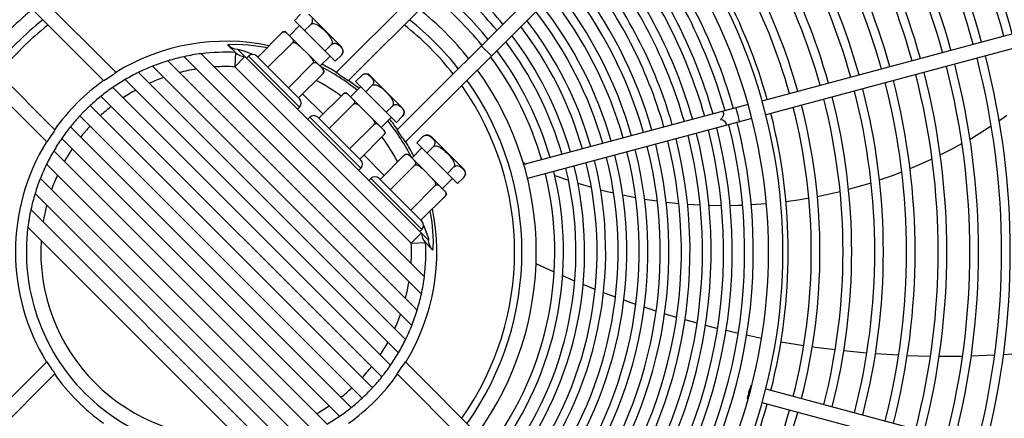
# Model space of a CAD drawing. Header units: centimetres. Extents: x -92429 to 178773, y 2337 to 428125.
# Tile 113 of 138: x 162467 to 162499, y 9530 to 9543. Entities that reach past the tile are written whole.
import ezdxf

# ---------------------------------------------------------------- set-up
doc = ezdxf.new("R2010")
doc.units = ezdxf.units.CM
doc.header["$LTSCALE"] = 50
doc.layers.add('WL_urządzenia', color=1, linetype='Continuous')

msp = doc.modelspace()

# ---------------------------------------------------------------- linework, layer by layer
at = {"layer": 'WL_urządzenia', "color": 1, "linetype": 'Continuous'}
for p, q in [((162470.311, 9541.457, 2170), (162446.282, 9565.485, 2170)), ((162501.409, 9565.485, 2170), (162477.381, 9541.457, 2170)), ((162445.955, 9565.157, 2170), (162469.921, 9541.191, 2170)), ((162477.771, 9541.191, 2170), (162501.737, 9565.157, 2170)), ((162468.347, 9539.618, 2170), (162444.381, 9563.584, 2170)), ((162503.31, 9563.584, 2170), (162479.344, 9539.618, 2170)), ((162444.054, 9563.256, 2170), (162468.082, 9539.228, 2170)), ((162479.609, 9539.228, 2170), (162503.638, 9563.256, 2170)), ((162491.066, 9540.547, 2170), (162505.572, 9544.434, 2170)), ((162505.692, 9543.986, 2170), (162491.186, 9540.099, 2170)), ((162476.041, 9543.133, 2170), (162476.238, 9543.33, 2170)), ((162477.352, 9541.822, 2170), (162476.041, 9543.133, 2170)), ((162477.549, 9542.281, 2170), (162476.5, 9543.33, 2170)), ((162476.604, 9543.182, 2170), (162476.616, 9543.136, 2170)), ((162476.616, 9543.136, 2170), (162476.616, 9543.108, 2170)), ((162476.205, 9542.969, 2170), (162475.878, 9542.641, 2170)), ((162476.369, 9542.805, 2170), (162476.566, 9543.002, 2170)), ((162476.58, 9543.018, 2170), (162476.566, 9543.002, 2170)), ((162476.566, 9543.002, 2170), (162476.583, 9543.015, 2170)), ((162476.592, 9543.035, 2170), (162476.58, 9543.018, 2170)), ((162476.583, 9543.015, 2170), (162476.602, 9543.025, 2170)), ((162476.603, 9543.056, 2170), (162476.592, 9543.035, 2170)), ((162476.602, 9543.025, 2170), (162476.629, 9543.031, 2170)), ((162476.611, 9543.077, 2170), (162476.603, 9543.056, 2170)), ((162476.616, 9543.108, 2170), (162476.611, 9543.077, 2170)), ((162476.629, 9543.031, 2170), (162476.657, 9543.032, 2170)), ((162476.657, 9543.032, 2170), (162476.7, 9543.024, 2170)), ((162476.7, 9543.024, 2170), (162476.742, 9543.01, 2170)), ((162476.742, 9543.01, 2170), (162476.817, 9542.969, 2170)), ((162476.817, 9542.969, 2170), (162476.888, 9542.916, 2170)), ((162476.888, 9542.916, 2170), (162476.955, 9542.857, 2170)), ((162476.955, 9542.857, 2170), (162477.017, 9542.798, 2170)), ((162474.862, 9541.953, 2170), (162475.648, 9542.74, 2170)), ((162475.648, 9542.74, 2170), (162475.655, 9542.746, 2170)), ((162475.655, 9542.746, 2170), (162475.662, 9542.751, 2170)), ((162475.662, 9542.751, 2170), (162475.671, 9542.756, 2170)), ((162475.671, 9542.756, 2170), (162475.68, 9542.76, 2170)), ((162475.68, 9542.76, 2170), (162475.692, 9542.764, 2170)), ((162475.692, 9542.764, 2170), (162475.703, 9542.766, 2170)), ((162475.703, 9542.766, 2170), (162475.718, 9542.766, 2170)), ((162475.718, 9542.766, 2170), (162475.732, 9542.763, 2170)), ((162475.732, 9542.763, 2170), (162475.755, 9542.755, 2170)), ((162475.755, 9542.755, 2170), (162475.775, 9542.742, 2170)), ((162475.775, 9542.742, 2170), (162475.797, 9542.722, 2170)), ((162475.779, 9542.74, 2170), (162476.959, 9541.56, 2170)), ((162475.958, 9542.561, 2170), (162475.978, 9542.538, 2170)), ((162475.978, 9542.538, 2170), (162475.991, 9542.518, 2170)), ((162475.991, 9542.518, 2170), (162476, 9542.496, 2170)), ((162477.017, 9542.798, 2170), (162477.077, 9542.736, 2170)), ((162477.077, 9542.736, 2170), (162477.136, 9542.669, 2170)), ((162477.136, 9542.669, 2170), (162477.188, 9542.597, 2170)), ((162477.188, 9542.597, 2170), (162477.229, 9542.523, 2170)), ((162477.229, 9542.523, 2170), (162477.244, 9542.481, 2170)), ((162473.903, 9542.342, 2170), (162473.897, 9542.336, 2170)), ((162473.897, 9542.336, 2170), (162474.146, 9542.104, 2170)), ((162473.966, 9542.35, 2170), (162473.903, 9542.342, 2170)), ((162474.175, 9542.356, 2170), (162473.966, 9542.35, 2170)), ((162474.569, 9542.335, 2170), (162474.175, 9542.356, 2170)), ((162474.221, 9542.2, 2170), (162474.224, 9542.204, 2170)), ((162480.353, 9536.068, 2170), (162474.221, 9542.2, 2170)), ((162474.224, 9542.204, 2170), (162474.266, 9542.195, 2170)), ((162474.266, 9542.195, 2170), (162474.41, 9542.151, 2170)), ((162475.121, 9542.257, 2170), (162474.569, 9542.335, 2170)), ((162475.159, 9542.25, 2170), (162475.121, 9542.257, 2170)), ((162475.189, 9541.625, 2170), (162475.976, 9542.412, 2170)), ((162475.982, 9542.419, 2170), (162475.976, 9542.412, 2170)), ((162475.976, 9542.412, 2170), (162475.983, 9542.418, 2170)), ((162475.988, 9542.426, 2170), (162475.982, 9542.419, 2170)), ((162475.983, 9542.418, 2170), (162475.991, 9542.422, 2170)), ((162475.993, 9542.435, 2170), (162475.988, 9542.426, 2170)), ((162475.991, 9542.422, 2170), (162476.002, 9542.426, 2170)), ((162475.997, 9542.444, 2170), (162475.993, 9542.435, 2170)), ((162476, 9542.455, 2170), (162475.997, 9542.444, 2170)), ((162476, 9542.496, 2170), (162476.002, 9542.482, 2170)), ((162476.002, 9542.466, 2170), (162476, 9542.455, 2170)), ((162476.002, 9542.482, 2170), (162476.002, 9542.466, 2170)), ((162476.002, 9542.426, 2170), (162476.013, 9542.427, 2170)), ((162476.013, 9542.427, 2170), (162476.029, 9542.426, 2170)), ((162476.029, 9542.426, 2170), (162476.045, 9542.424, 2170)), ((162476.045, 9542.424, 2170), (162476.068, 9542.416, 2170)), ((162476.068, 9542.416, 2170), (162476.09, 9542.405, 2170)), ((162476.09, 9542.405, 2170), (162476.128, 9542.381, 2170)), ((162476.128, 9542.381, 2170), (162476.165, 9542.352, 2170)), ((162476.165, 9542.352, 2170), (162476.209, 9542.31, 2170)), ((162477.025, 9542.15, 2170), (162477.221, 9542.346, 2170)), ((162477.235, 9542.363, 2170), (162477.221, 9542.346, 2170)), ((162477.221, 9542.346, 2170), (162477.237, 9542.361, 2170)), ((162477.244, 9542.382, 2170), (162477.235, 9542.363, 2170)), ((162477.237, 9542.361, 2170), (162477.254, 9542.372, 2170)), ((162477.244, 9542.481, 2170), (162477.251, 9542.437, 2170)), ((162477.25, 9542.409, 2170), (162477.244, 9542.382, 2170)), ((162477.251, 9542.437, 2170), (162477.25, 9542.409, 2170)), ((162477.254, 9542.372, 2170), (162477.276, 9542.384, 2170)), ((162477.276, 9542.384, 2170), (162477.297, 9542.391, 2170)), ((162477.297, 9542.391, 2170), (162477.328, 9542.397, 2170)), ((162477.328, 9542.397, 2170), (162477.356, 9542.396, 2170)), ((162477.356, 9542.396, 2170), (162477.401, 9542.384, 2170)), ((162477.401, 9542.384, 2170), (162477.442, 9542.363, 2170)), ((162477.442, 9542.363, 2170), (162477.477, 9542.335, 2170)), ((162477.477, 9542.335, 2170), (162477.509, 9542.306, 2170)), ((162477.509, 9542.306, 2170), (162477.538, 9542.275, 2170)), ((162477.538, 9542.275, 2170), (162477.565, 9542.239, 2170)), ((162477.565, 9542.239, 2170), (162477.587, 9542.198, 2170)), ((162477.587, 9542.198, 2170), (162477.599, 9542.153, 2170)), ((162482.371, 9541.99, 2170), (162482.043, 9542.318, 2170)), ((162480.119, 9534.336, 2170), (162472.488, 9541.967, 2170)), ((162473.048, 9542.062, 2170), (162480.215, 9534.896, 2170)), ((162474.146, 9542.104, 2170), (162474.125, 9541.641, 2170)), ((162474.452, 9541.969, 2170), (162474.125, 9541.641, 2170)), ((162474.41, 9542.151, 2170), (162474.69, 9542.045, 2170)), ((162474.567, 9541.986, 2170), (162474.501, 9541.92, 2170)), ((162476.205, 9540.347, 2170), (162474.567, 9541.986, 2170)), ((162474.69, 9542.045, 2170), (162474.703, 9542.04, 2170)), ((162474.828, 9541.987, 2170), (162474.874, 9541.966, 2170)), ((162476.205, 9540.609, 2170), (162474.829, 9541.986, 2170)), ((162476.53, 9541.989, 2170), (162476.571, 9541.945, 2170)), ((162476.571, 9541.945, 2170), (162476.601, 9541.909, 2170)), ((162476.601, 9541.909, 2170), (162476.625, 9541.87, 2170)), ((162476.625, 9541.87, 2170), (162476.635, 9541.848, 2170)), ((162477.189, 9541.986, 2170), (162476.861, 9541.658, 2170)), ((162477.352, 9541.822, 2170), (162477.549, 9542.019, 2170)), ((162477.563, 9542.035, 2170), (162477.549, 9542.019, 2170)), ((162477.575, 9542.051, 2170), (162477.563, 9542.035, 2170)), ((162477.587, 9542.073, 2170), (162477.575, 9542.051, 2170)), ((162477.594, 9542.094, 2170), (162477.587, 9542.073, 2170)), ((162477.6, 9542.125, 2170), (162477.594, 9542.094, 2170)), ((162477.599, 9542.153, 2170), (162477.6, 9542.125, 2170)), ((162479.814, 9533.33, 2170), (162471.483, 9541.661, 2170)), ((162471.968, 9541.831, 2170), (162479.984, 9533.816, 2170)), ((162474.125, 9541.641, 2170), (162479.794, 9535.972, 2170)), ((162475.845, 9540.97, 2170), (162476.631, 9541.756, 2170)), ((162476.637, 9541.764, 2170), (162476.631, 9541.756, 2170)), ((162476.631, 9541.756, 2170), (162476.638, 9541.763, 2170)), ((162476.635, 9541.848, 2170), (162476.643, 9541.825, 2170)), ((162476.642, 9541.772, 2170), (162476.637, 9541.764, 2170)), ((162476.638, 9541.763, 2170), (162476.646, 9541.768, 2170)), ((162476.645, 9541.783, 2170), (162476.642, 9541.772, 2170)), ((162476.643, 9541.825, 2170), (162476.646, 9541.81, 2170)), ((162476.647, 9541.794, 2170), (162476.645, 9541.783, 2170)), ((162476.646, 9541.81, 2170), (162476.647, 9541.794, 2170)), ((162476.646, 9541.768, 2170), (162476.655, 9541.773, 2170)), ((162476.655, 9541.773, 2170), (162476.663, 9541.777, 2170)), ((162476.663, 9541.777, 2170), (162476.675, 9541.781, 2170)), ((162476.675, 9541.781, 2170), (162476.686, 9541.782, 2170)), ((162476.686, 9541.782, 2170), (162476.701, 9541.782, 2170)), ((162476.701, 9541.782, 2170), (162476.715, 9541.78, 2170)), ((162476.715, 9541.78, 2170), (162476.738, 9541.771, 2170)), ((162476.738, 9541.771, 2170), (162476.758, 9541.758, 2170)), ((162476.758, 9541.758, 2170), (162476.781, 9541.738, 2170)), ((162476.941, 9541.578, 2170), (162476.961, 9541.555, 2170)), ((162476.959, 9541.56, 2170), (162476.959, 9541.56, 2170)), ((162476.961, 9541.555, 2170), (162476.974, 9541.535, 2170)), ((162479.384, 9532.449, 2170), (162470.601, 9541.232, 2170)), ((162471.028, 9541.46, 2170), (162479.613, 9532.876, 2170)), ((162476.173, 9540.642, 2170), (162476.959, 9541.429, 2170)), ((162476.965, 9541.436, 2170), (162476.959, 9541.429, 2170)), ((162476.971, 9541.443, 2170), (162476.965, 9541.436, 2170)), ((162476.976, 9541.452, 2170), (162476.971, 9541.443, 2170)), ((162476.974, 9541.535, 2170), (162476.983, 9541.512, 2170)), ((162476.98, 9541.461, 2170), (162476.976, 9541.452, 2170)), ((162476.983, 9541.472, 2170), (162476.98, 9541.461, 2170)), ((162476.983, 9541.512, 2170), (162476.985, 9541.498, 2170)), ((162476.985, 9541.483, 2170), (162476.983, 9541.472, 2170)), ((162476.985, 9541.498, 2170), (162476.985, 9541.483, 2170)), ((162478.008, 9541.166, 2170), (162478.205, 9541.363, 2170)), ((162478.205, 9541.363, 2170), (162478.221, 9541.377, 2170)), ((162478.221, 9541.377, 2170), (162478.237, 9541.389, 2170)), ((162478.237, 9541.389, 2170), (162478.259, 9541.401, 2170)), ((162478.259, 9541.401, 2170), (162478.28, 9541.408, 2170)), ((162478.28, 9541.408, 2170), (162478.311, 9541.414, 2170)), ((162478.311, 9541.414, 2170), (162478.339, 9541.413, 2170)), ((162478.339, 9541.413, 2170), (162478.384, 9541.401, 2170)), ((162478.384, 9541.401, 2170), (162478.425, 9541.379, 2170)), ((162478.425, 9541.379, 2170), (162478.461, 9541.352, 2170)), ((162478.461, 9541.352, 2170), (162478.492, 9541.323, 2170)), ((162479.516, 9540.314, 2170), (162478.467, 9541.363, 2170)), ((162478.492, 9541.323, 2170), (162478.521, 9541.291, 2170)), ((162478.521, 9541.291, 2170), (162478.549, 9541.256, 2170)), ((162478.549, 9541.256, 2170), (162478.57, 9541.215, 2170)), ((162470.201, 9540.977, 2170), (162479.129, 9532.048, 2170)), ((162478.172, 9541.003, 2170), (162477.844, 9540.675, 2170)), ((162479.319, 9539.856, 2170), (162478.008, 9541.166, 2170)), ((162478.336, 9540.839, 2170), (162478.532, 9541.035, 2170)), ((162478.547, 9541.051, 2170), (162478.532, 9541.035, 2170)), ((162478.532, 9541.035, 2170), (162478.549, 9541.049, 2170)), ((162478.558, 9541.068, 2170), (162478.547, 9541.051, 2170)), ((162478.549, 9541.049, 2170), (162478.568, 9541.058, 2170)), ((162478.57, 9541.09, 2170), (162478.558, 9541.068, 2170)), ((162478.568, 9541.058, 2170), (162478.595, 9541.064, 2170)), ((162478.57, 9541.215, 2170), (162478.582, 9541.17, 2170)), ((162478.577, 9541.111, 2170), (162478.57, 9541.09, 2170)), ((162478.583, 9541.142, 2170), (162478.577, 9541.111, 2170)), ((162478.582, 9541.17, 2170), (162478.583, 9541.142, 2170)), ((162478.595, 9541.064, 2170), (162478.623, 9541.065, 2170)), ((162478.623, 9541.065, 2170), (162478.667, 9541.058, 2170)), ((162478.667, 9541.058, 2170), (162478.709, 9541.043, 2170)), ((162478.709, 9541.043, 2170), (162478.783, 9541.002, 2170)), ((162478.783, 9541.002, 2170), (162478.855, 9540.95, 2170)), ((162478.855, 9540.95, 2170), (162478.922, 9540.891, 2170)), ((162478.849, 9531.673, 2170), (162469.825, 9540.697, 2170)), ((162476.959, 9540.118, 2170), (162476.304, 9540.773, 2170)), ((162476.828, 9539.987, 2170), (162477.615, 9540.773, 2170)), ((162477.615, 9540.773, 2170), (162477.622, 9540.779, 2170)), ((162477.622, 9540.779, 2170), (162477.629, 9540.785, 2170)), ((162477.629, 9540.785, 2170), (162477.638, 9540.79, 2170)), ((162477.638, 9540.79, 2170), (162477.647, 9540.794, 2170)), ((162477.647, 9540.794, 2170), (162477.658, 9540.797, 2170)), ((162477.658, 9540.797, 2170), (162477.669, 9540.799, 2170)), ((162477.669, 9540.799, 2170), (162477.684, 9540.799, 2170)), ((162477.684, 9540.799, 2170), (162477.698, 9540.797, 2170)), ((162477.698, 9540.797, 2170), (162477.721, 9540.788, 2170)), ((162477.721, 9540.788, 2170), (162477.741, 9540.775, 2170)), ((162477.741, 9540.775, 2170), (162477.764, 9540.755, 2170)), ((162477.746, 9540.773, 2170), (162478.926, 9539.593, 2170)), ((162478.922, 9540.891, 2170), (162478.984, 9540.831, 2170)), ((162478.984, 9540.831, 2170), (162479.043, 9540.77, 2170)), ((162479.043, 9540.77, 2170), (162479.102, 9540.702, 2170)), ((162479.102, 9540.702, 2170), (162479.155, 9540.631, 2170)), ((162479.155, 9540.631, 2170), (162479.196, 9540.556, 2170)), ((162469.224, 9540.147, 2170), (162469.391, 9540.315, 2170)), ((162469.474, 9540.393, 2170), (162478.545, 9531.321, 2170)), ((162476.205, 9540.347, 2170), (162476.14, 9540.282, 2170)), ((162477.156, 9539.659, 2170), (162477.942, 9540.445, 2170)), ((162477.924, 9540.595, 2170), (162477.944, 9540.572, 2170)), ((162477.949, 9540.452, 2170), (162477.942, 9540.445, 2170)), ((162477.942, 9540.445, 2170), (162477.95, 9540.451, 2170)), ((162477.944, 9540.572, 2170), (162477.957, 9540.552, 2170)), ((162477.954, 9540.46, 2170), (162477.949, 9540.452, 2170)), ((162477.95, 9540.451, 2170), (162477.958, 9540.456, 2170)), ((162477.959, 9540.469, 2170), (162477.954, 9540.46, 2170)), ((162477.957, 9540.552, 2170), (162477.966, 9540.529, 2170)), ((162477.958, 9540.456, 2170), (162477.969, 9540.459, 2170)), ((162477.963, 9540.477, 2170), (162477.959, 9540.469, 2170)), ((162477.967, 9540.489, 2170), (162477.963, 9540.477, 2170)), ((162477.966, 9540.529, 2170), (162477.968, 9540.515, 2170)), ((162477.968, 9540.5, 2170), (162477.967, 9540.489, 2170)), ((162477.968, 9540.515, 2170), (162477.968, 9540.5, 2170)), ((162477.969, 9540.459, 2170), (162477.98, 9540.461, 2170)), ((162477.98, 9540.461, 2170), (162477.996, 9540.46, 2170)), ((162477.996, 9540.46, 2170), (162478.011, 9540.457, 2170)), ((162478.011, 9540.457, 2170), (162478.034, 9540.45, 2170)), ((162478.034, 9540.45, 2170), (162478.056, 9540.439, 2170)), ((162478.056, 9540.439, 2170), (162478.095, 9540.415, 2170)), ((162478.095, 9540.415, 2170), (162478.131, 9540.385, 2170)), ((162478.131, 9540.385, 2170), (162478.175, 9540.344, 2170)), ((162478.991, 9540.183, 2170), (162479.188, 9540.38, 2170)), ((162479.201, 9540.397, 2170), (162479.188, 9540.38, 2170)), ((162479.188, 9540.38, 2170), (162479.204, 9540.394, 2170)), ((162479.196, 9540.556, 2170), (162479.21, 9540.514, 2170)), ((162479.21, 9540.416, 2170), (162479.201, 9540.397, 2170)), ((162479.204, 9540.394, 2170), (162479.221, 9540.406, 2170)), ((162479.21, 9540.514, 2170), (162479.218, 9540.471, 2170)), ((162479.217, 9540.443, 2170), (162479.21, 9540.416, 2170)), ((162479.218, 9540.471, 2170), (162479.217, 9540.443, 2170)), ((162479.221, 9540.406, 2170), (162479.242, 9540.417, 2170)), ((162479.242, 9540.417, 2170), (162479.263, 9540.425, 2170)), ((162479.263, 9540.425, 2170), (162479.294, 9540.43, 2170)), ((162479.294, 9540.43, 2170), (162479.322, 9540.43, 2170)), ((162479.322, 9540.43, 2170), (162479.368, 9540.418, 2170)), ((162479.368, 9540.418, 2170), (162479.408, 9540.396, 2170)), ((162479.408, 9540.396, 2170), (162479.444, 9540.369, 2170)), ((162479.444, 9540.369, 2170), (162479.475, 9540.34, 2170)), ((162479.475, 9540.34, 2170), (162479.505, 9540.308, 2170)), ((162479.505, 9540.308, 2170), (162479.532, 9540.272, 2170)), ((162490.618, 9540.427, 2170), (162483.411, 9538.496, 2170)), ((162478.218, 9530.993, 2170), (162469.146, 9540.065, 2170)), ((162476.533, 9540.019, 2170), (162476.468, 9539.954, 2170)), ((162478.172, 9538.381, 2170), (162476.533, 9540.019, 2170)), ((162478.172, 9538.643, 2170), (162476.795, 9540.019, 2170)), ((162478.496, 9540.023, 2170), (162478.538, 9539.979, 2170)), ((162478.538, 9539.979, 2170), (162478.567, 9539.942, 2170)), ((162479.155, 9540.019, 2170), (162478.827, 9539.692, 2170)), ((162479.319, 9539.856, 2170), (162479.516, 9540.052, 2170)), ((162479.53, 9540.068, 2170), (162479.516, 9540.052, 2170)), ((162479.542, 9540.085, 2170), (162479.53, 9540.068, 2170)), ((162479.532, 9540.272, 2170), (162479.554, 9540.232, 2170)), ((162479.553, 9540.107, 2170), (162479.542, 9540.085, 2170)), ((162479.561, 9540.128, 2170), (162479.553, 9540.107, 2170)), ((162479.554, 9540.232, 2170), (162479.566, 9540.186, 2170)), ((162479.566, 9540.159, 2170), (162479.561, 9540.128, 2170)), ((162479.566, 9540.186, 2170), (162479.566, 9540.159, 2170)), ((162490.738, 9539.98, 2170), (162483.531, 9538.048, 2170)), ((162498.686, 9539.91, 2170), (162498.804, 9539.991, 2170)), ((162498.804, 9539.991, 2170), (162498.935, 9540.083, 2170)), ((162468.842, 9539.714, 2170), (162477.866, 9530.689, 2170)), ((162477.811, 9539.003, 2170), (162478.598, 9539.79, 2170)), ((162478.567, 9539.942, 2170), (162478.591, 9539.904, 2170)), ((162478.591, 9539.904, 2170), (162478.602, 9539.882, 2170)), ((162478.604, 9539.797, 2170), (162478.598, 9539.79, 2170)), ((162478.598, 9539.79, 2170), (162478.605, 9539.796, 2170)), ((162478.602, 9539.882, 2170), (162478.61, 9539.859, 2170)), ((162478.608, 9539.805, 2170), (162478.604, 9539.797, 2170)), ((162478.605, 9539.796, 2170), (162478.612, 9539.802, 2170)), ((162478.612, 9539.816, 2170), (162478.608, 9539.805, 2170)), ((162478.61, 9539.859, 2170), (162478.612, 9539.843, 2170)), ((162478.612, 9539.843, 2170), (162478.613, 9539.827, 2170)), ((162478.613, 9539.827, 2170), (162478.612, 9539.816, 2170)), ((162478.612, 9539.802, 2170), (162478.621, 9539.807, 2170)), ((162478.621, 9539.807, 2170), (162478.63, 9539.811, 2170)), ((162478.63, 9539.811, 2170), (162478.641, 9539.814, 2170)), ((162478.641, 9539.814, 2170), (162478.652, 9539.816, 2170)), ((162478.652, 9539.816, 2170), (162478.668, 9539.816, 2170)), ((162478.668, 9539.816, 2170), (162478.682, 9539.814, 2170)), ((162478.682, 9539.814, 2170), (162478.704, 9539.805, 2170)), ((162478.704, 9539.805, 2170), (162478.724, 9539.792, 2170)), ((162478.724, 9539.792, 2170), (162478.747, 9539.772, 2170)), ((162498.043, 9539.496, 2170), (162498.432, 9539.741, 2170)), ((162477.49, 9530.41, 2170), (162468.562, 9539.338, 2170)), ((162478.139, 9538.676, 2170), (162478.926, 9539.462, 2170)), ((162478.908, 9539.611, 2170), (162478.928, 9539.589, 2170)), ((162478.926, 9539.593, 2170), (162478.926, 9539.593, 2170)), ((162478.932, 9539.469, 2170), (162478.926, 9539.462, 2170)), ((162478.928, 9539.589, 2170), (162478.94, 9539.569, 2170)), ((162478.937, 9539.476, 2170), (162478.932, 9539.469, 2170)), ((162478.942, 9539.485, 2170), (162478.937, 9539.476, 2170)), ((162478.94, 9539.569, 2170), (162478.949, 9539.546, 2170)), ((162478.946, 9539.494, 2170), (162478.942, 9539.485, 2170)), ((162478.95, 9539.506, 2170), (162478.946, 9539.494, 2170)), ((162478.949, 9539.546, 2170), (162478.952, 9539.532, 2170)), ((162478.952, 9539.517, 2170), (162478.95, 9539.506, 2170)), ((162478.952, 9539.532, 2170), (162478.952, 9539.517, 2170)), ((162479.974, 9539.2, 2170), (162480.171, 9539.397, 2170)), ((162480.171, 9539.397, 2170), (162480.187, 9539.411, 2170)), ((162480.187, 9539.411, 2170), (162480.204, 9539.423, 2170)), ((162480.204, 9539.423, 2170), (162480.226, 9539.434, 2170)), ((162480.226, 9539.434, 2170), (162480.247, 9539.442, 2170)), ((162480.247, 9539.442, 2170), (162480.277, 9539.447, 2170)), ((162480.277, 9539.447, 2170), (162480.305, 9539.447, 2170)), ((162480.305, 9539.447, 2170), (162480.351, 9539.435, 2170)), ((162480.351, 9539.435, 2170), (162480.391, 9539.413, 2170)), ((162480.391, 9539.413, 2170), (162480.427, 9539.386, 2170)), ((162480.427, 9539.386, 2170), (162480.459, 9539.357, 2170)), ((162481.482, 9538.348, 2170), (162480.433, 9539.397, 2170)), ((162480.459, 9539.357, 2170), (162480.488, 9539.325, 2170)), ((162497.749, 9539.32, 2170), (162498.043, 9539.496, 2170)), ((162480.138, 9539.036, 2170), (162479.811, 9538.708, 2170)), ((162481.285, 9537.889, 2170), (162479.974, 9539.2, 2170)), ((162480.302, 9538.872, 2170), (162480.499, 9539.069, 2170)), ((162480.488, 9539.325, 2170), (162480.515, 9539.289, 2170)), ((162480.513, 9539.085, 2170), (162480.499, 9539.069, 2170)), ((162480.499, 9539.069, 2170), (162480.516, 9539.082, 2170)), ((162480.525, 9539.102, 2170), (162480.513, 9539.085, 2170)), ((162480.515, 9539.289, 2170), (162480.537, 9539.249, 2170)), ((162480.516, 9539.082, 2170), (162480.535, 9539.092, 2170)), ((162480.536, 9539.123, 2170), (162480.525, 9539.102, 2170)), ((162480.535, 9539.092, 2170), (162480.562, 9539.098, 2170)), ((162480.544, 9539.144, 2170), (162480.536, 9539.123, 2170)), ((162480.537, 9539.249, 2170), (162480.549, 9539.203, 2170)), ((162480.549, 9539.175, 2170), (162480.544, 9539.144, 2170)), ((162480.549, 9539.203, 2170), (162480.549, 9539.175, 2170)), ((162480.562, 9539.098, 2170), (162480.59, 9539.099, 2170)), ((162480.59, 9539.099, 2170), (162480.633, 9539.092, 2170)), ((162480.633, 9539.092, 2170), (162480.675, 9539.077, 2170)), ((162480.675, 9539.077, 2170), (162480.75, 9539.036, 2170)), ((162480.75, 9539.036, 2170), (162480.821, 9538.983, 2170)), ((162497.159, 9538.994, 2170), (162497.49, 9539.173, 2170)), ((162468.307, 9538.937, 2170), (162477.09, 9530.155, 2170)), ((162478.926, 9538.151, 2170), (162478.27, 9538.807, 2170)), ((162478.795, 9538.02, 2170), (162479.581, 9538.807, 2170)), ((162479.581, 9538.807, 2170), (162479.588, 9538.813, 2170)), ((162479.588, 9538.813, 2170), (162479.595, 9538.818, 2170)), ((162479.595, 9538.818, 2170), (162479.604, 9538.824, 2170)), ((162479.604, 9538.824, 2170), (162479.613, 9538.827, 2170)), ((162479.613, 9538.827, 2170), (162479.625, 9538.831, 2170)), ((162479.625, 9538.831, 2170), (162479.635, 9538.833, 2170)), ((162479.635, 9538.833, 2170), (162479.651, 9538.833, 2170)), ((162479.651, 9538.833, 2170), (162479.665, 9538.83, 2170)), ((162479.665, 9538.83, 2170), (162479.688, 9538.822, 2170)), ((162479.688, 9538.822, 2170), (162479.708, 9538.809, 2170)), ((162479.708, 9538.809, 2170), (162479.73, 9538.789, 2170)), ((162480.892, 9537.627, 2170), (162479.712, 9538.807, 2170)), ((162480.821, 9538.983, 2170), (162480.888, 9538.924, 2170)), ((162480.888, 9538.924, 2170), (162480.95, 9538.865, 2170)), ((162480.95, 9538.865, 2170), (162481.01, 9538.803, 2170)), ((162481.01, 9538.803, 2170), (162481.069, 9538.736, 2170)), ((162481.069, 9538.736, 2170), (162481.121, 9538.664, 2170)), ((162496.793, 9538.808, 2170), (162497.159, 9538.994, 2170)), ((162476.663, 9529.926, 2170), (162468.078, 9538.511, 2170)), ((162479.122, 9537.692, 2170), (162479.909, 9538.479, 2170)), ((162479.891, 9538.628, 2170), (162479.911, 9538.605, 2170)), ((162479.915, 9538.486, 2170), (162479.909, 9538.479, 2170)), ((162479.909, 9538.479, 2170), (162479.916, 9538.485, 2170)), ((162479.911, 9538.605, 2170), (162479.924, 9538.585, 2170)), ((162479.92, 9538.493, 2170), (162479.915, 9538.486, 2170)), ((162479.916, 9538.485, 2170), (162479.924, 9538.489, 2170)), ((162479.926, 9538.502, 2170), (162479.92, 9538.493, 2170)), ((162479.924, 9538.585, 2170), (162479.932, 9538.563, 2170)), ((162479.924, 9538.489, 2170), (162479.935, 9538.493, 2170)), ((162479.93, 9538.511, 2170), (162479.926, 9538.502, 2170)), ((162479.933, 9538.523, 2170), (162479.93, 9538.511, 2170)), ((162479.932, 9538.563, 2170), (162479.935, 9538.549, 2170)), ((162479.935, 9538.533, 2170), (162479.933, 9538.523, 2170)), ((162479.935, 9538.549, 2170), (162479.935, 9538.533, 2170)), ((162479.935, 9538.493, 2170), (162479.946, 9538.494, 2170)), ((162479.946, 9538.494, 2170), (162479.962, 9538.494, 2170)), ((162479.962, 9538.494, 2170), (162479.977, 9538.491, 2170)), ((162479.977, 9538.491, 2170), (162480.001, 9538.483, 2170)), ((162480.001, 9538.483, 2170), (162480.023, 9538.473, 2170)), ((162480.023, 9538.473, 2170), (162480.061, 9538.448, 2170)), ((162480.061, 9538.448, 2170), (162480.097, 9538.419, 2170)), ((162480.097, 9538.419, 2170), (162480.142, 9538.377, 2170)), ((162480.958, 9538.217, 2170), (162481.154, 9538.413, 2170)), ((162481.121, 9538.664, 2170), (162481.162, 9538.59, 2170)), ((162481.168, 9538.43, 2170), (162481.154, 9538.413, 2170)), ((162481.154, 9538.413, 2170), (162481.17, 9538.428, 2170)), ((162481.162, 9538.59, 2170), (162481.177, 9538.548, 2170)), ((162481.177, 9538.45, 2170), (162481.168, 9538.43, 2170)), ((162481.17, 9538.428, 2170), (162481.187, 9538.439, 2170)), ((162481.177, 9538.548, 2170), (162481.184, 9538.504, 2170)), ((162481.183, 9538.476, 2170), (162481.177, 9538.45, 2170)), ((162481.184, 9538.504, 2170), (162481.183, 9538.476, 2170)), ((162481.187, 9538.439, 2170), (162481.209, 9538.451, 2170)), ((162481.209, 9538.451, 2170), (162481.23, 9538.458, 2170)), ((162481.23, 9538.458, 2170), (162481.261, 9538.464, 2170)), ((162481.261, 9538.464, 2170), (162481.288, 9538.463, 2170)), ((162481.288, 9538.463, 2170), (162481.334, 9538.451, 2170)), ((162481.334, 9538.451, 2170), (162481.374, 9538.43, 2170)), ((162481.374, 9538.43, 2170), (162481.41, 9538.402, 2170)), ((162481.41, 9538.402, 2170), (162481.442, 9538.373, 2170)), ((162483.391, 9538.561, 2170), (162483.49, 9538.517, 2170)), ((162495.822, 9538.37, 2170), (162496.227, 9538.543, 2170)), ((162496.227, 9538.543, 2170), (162496.529, 9538.681, 2170)), ((162478.172, 9538.381, 2170), (162478.106, 9538.315, 2170)), ((162481.285, 9537.889, 2170), (162481.482, 9538.086, 2170)), ((162481.442, 9538.373, 2170), (162481.471, 9538.342, 2170)), ((162481.471, 9538.342, 2170), (162481.498, 9538.306, 2170)), ((162481.496, 9538.102, 2170), (162481.482, 9538.086, 2170)), ((162481.508, 9538.118, 2170), (162481.496, 9538.102, 2170)), ((162481.498, 9538.306, 2170), (162481.52, 9538.266, 2170)), ((162481.52, 9538.14, 2170), (162481.508, 9538.118, 2170)), ((162481.52, 9538.266, 2170), (162481.532, 9538.22, 2170)), ((162481.527, 9538.161, 2170), (162481.52, 9538.14, 2170)), ((162481.533, 9538.192, 2170), (162481.527, 9538.161, 2170)), ((162481.532, 9538.22, 2170), (162481.533, 9538.192, 2170)), ((162484.405, 9538.149, 2170), (162484.849, 9537.994, 2170)), ((162494.839, 9538.004, 2170), (162495.261, 9538.152, 2170)), ((162495.261, 9538.152, 2170), (162495.555, 9538.263, 2170)), ((162467.878, 9538.056, 2170), (162476.208, 9529.725, 2170)), ((162478.5, 9538.053, 2170), (162478.434, 9537.987, 2170)), ((162480.138, 9536.414, 2170), (162478.5, 9538.053, 2170)), ((162480.138, 9536.676, 2170), (162478.762, 9538.053, 2170)), ((162479.778, 9537.037, 2170), (162480.564, 9537.824, 2170)), ((162480.463, 9538.056, 2170), (162480.504, 9538.012, 2170)), ((162480.504, 9538.012, 2170), (162480.533, 9537.976, 2170)), ((162480.533, 9537.976, 2170), (162480.558, 9537.937, 2170)), ((162480.558, 9537.937, 2170), (162480.568, 9537.915, 2170)), ((162480.57, 9537.831, 2170), (162480.564, 9537.824, 2170)), ((162480.564, 9537.824, 2170), (162480.571, 9537.83, 2170)), ((162480.568, 9537.915, 2170), (162480.576, 9537.892, 2170)), ((162480.575, 9537.839, 2170), (162480.57, 9537.831, 2170)), ((162480.571, 9537.83, 2170), (162480.578, 9537.835, 2170)), ((162480.578, 9537.85, 2170), (162480.575, 9537.839, 2170)), ((162480.576, 9537.892, 2170), (162480.579, 9537.877, 2170)), ((162480.579, 9537.861, 2170), (162480.578, 9537.85, 2170)), ((162480.578, 9537.835, 2170), (162480.587, 9537.84, 2170)), ((162480.579, 9537.877, 2170), (162480.579, 9537.861, 2170)), ((162480.587, 9537.84, 2170), (162480.596, 9537.844, 2170)), ((162480.596, 9537.844, 2170), (162480.608, 9537.848, 2170)), ((162480.608, 9537.848, 2170), (162480.619, 9537.849, 2170)), ((162480.619, 9537.849, 2170), (162480.634, 9537.849, 2170)), ((162480.634, 9537.849, 2170), (162480.648, 9537.847, 2170)), ((162480.648, 9537.847, 2170), (162480.671, 9537.838, 2170)), ((162480.671, 9537.838, 2170), (162480.691, 9537.826, 2170)), ((162480.691, 9537.826, 2170), (162480.713, 9537.805, 2170)), ((162481.122, 9538.053, 2170), (162480.794, 9537.725, 2170)), ((162485.152, 9537.896, 2170), (162485.582, 9537.769, 2170)), ((162493.845, 9537.707, 2170), (162494.273, 9537.826, 2170)), ((162494.273, 9537.826, 2170), (162494.569, 9537.916, 2170)), ((162475.723, 9529.555, 2170), (162467.707, 9537.571, 2170)), ((162480.106, 9536.709, 2170), (162480.892, 9537.496, 2170)), ((162480.874, 9537.645, 2170), (162480.894, 9537.622, 2170)), ((162480.898, 9537.503, 2170), (162480.892, 9537.496, 2170)), ((162480.894, 9537.622, 2170), (162480.907, 9537.602, 2170)), ((162480.904, 9537.51, 2170), (162480.898, 9537.503, 2170)), ((162480.909, 9537.519, 2170), (162480.904, 9537.51, 2170)), ((162480.907, 9537.602, 2170), (162480.916, 9537.579, 2170)), ((162480.913, 9537.528, 2170), (162480.909, 9537.519, 2170)), ((162480.916, 9537.539, 2170), (162480.913, 9537.528, 2170)), ((162480.916, 9537.579, 2170), (162480.918, 9537.566, 2170)), ((162480.918, 9537.55, 2170), (162480.916, 9537.539, 2170)), ((162480.918, 9537.566, 2170), (162480.918, 9537.55, 2170)), ((162485.878, 9537.69, 2170), (162486.092, 9537.636, 2170)), ((162486.092, 9537.636, 2170), (162486.299, 9537.587, 2170)), ((162486.589, 9537.523, 2170), (162487.004, 9537.442, 2170)), ((162492.844, 9537.477, 2170), (162493.277, 9537.568, 2170)), ((162493.277, 9537.568, 2170), (162493.573, 9537.637, 2170)), ((162487.291, 9537.392, 2170), (162487.701, 9537.331, 2170)), ((162487.985, 9537.295, 2170), (162488.198, 9537.271, 2170)), ((162488.198, 9537.271, 2170), (162488.391, 9537.252, 2170)), ((162488.673, 9537.229, 2170), (162489.077, 9537.204, 2170)), ((162489.358, 9537.193, 2170), (162489.76, 9537.186, 2170)), ((162490.039, 9537.188, 2170), (162490.306, 9537.194, 2170)), ((162490.306, 9537.194, 2170), (162490.439, 9537.198, 2170)), ((162490.717, 9537.211, 2170), (162491.204, 9537.246, 2170)), ((162491.836, 9537.315, 2170), (162492.289, 9537.379, 2170)), ((162492.289, 9537.379, 2170), (162492.569, 9537.426, 2170)), ((162467.572, 9537.051, 2170), (162475.203, 9529.42, 2170)), ((162480.462, 9536.645, 2170), (162480.403, 9537.006, 2170)), ((162474.643, 9529.324, 2170), (162467.477, 9536.491, 2170)), ((162480.118, 9536.722, 2170), (162480.127, 9536.703, 2170)), ((162480.127, 9536.703, 2170), (162480.139, 9536.675, 2170)), ((162480.193, 9536.55, 2170), (162480.296, 9536.278, 2170)), ((162480.508, 9536.052, 2170), (162480.462, 9536.645, 2170)), ((162479.794, 9535.972, 2170), (162480.122, 9536.3, 2170)), ((162480.138, 9536.414, 2170), (162480.073, 9536.349, 2170)), ((162480.296, 9536.278, 2170), (162480.346, 9536.118, 2170)), ((162479.794, 9535.972, 2170), (162480.256, 9535.994, 2170)), ((162480.256, 9535.994, 2170), (162480.466, 9535.768, 2170)), ((162480.346, 9536.118, 2170), (162480.353, 9536.068, 2170)), ((162480.503, 9535.821, 2170), (162480.508, 9536.052, 2170)), ((162480.466, 9535.768, 2170), (162480.488, 9535.744, 2170)), ((162480.488, 9535.744, 2170), (162480.503, 9535.821, 2170)), ((162484.389, 9535.042, 2170), (162483.806, 9535.312, 2170)), ((162484.993, 9534.777, 2170), (162484.66, 9534.921, 2170)), ((162485.047, 9534.754, 2170), (162484.993, 9534.777, 2170)), ((162485.703, 9534.486, 2170), (162485.317, 9534.642, 2170)), ((162486.357, 9534.235, 2170), (162485.972, 9534.381, 2170)), ((162487.011, 9534.002, 2170), (162486.626, 9534.138, 2170)), ((162487.666, 9533.785, 2170), (162487.28, 9533.911, 2170)), ((162488.028, 9533.672, 2170), (162487.935, 9533.7, 2170)), ((162488.322, 9533.583, 2170), (162488.028, 9533.672, 2170)), ((162488.979, 9533.398, 2170), (162488.591, 9533.505, 2170)), ((162489.576, 9533.242, 2170), (162489.249, 9533.326, 2170)), ((162489.638, 9533.227, 2170), (162489.576, 9533.242, 2170)), ((162490.3, 9533.071, 2170), (162489.91, 9533.161, 2170)), ((162491.05, 9532.913, 2170), (162490.572, 9533.012, 2170)), ((162492.406, 9532.677, 2170), (162491.675, 9532.796, 2170)), ((162492.781, 9532.622, 2170), (162492.681, 9532.636, 2170)), ((162493.416, 9532.541, 2170), (162492.781, 9532.622, 2170)), ((162494.423, 9532.439, 2170), (162493.693, 9532.509, 2170)), ((162494.432, 9532.438, 2170), (162494.423, 9532.439, 2170)), ((162495.452, 9532.37, 2170), (162494.71, 9532.416, 2170)), ((162499.417, 9532.426, 2170), (162498.823, 9532.385, 2170)), ((162468.082, 9532.158, 2170), (162444.054, 9508.13, 2170)), ((162503.638, 9508.13, 2170), (162479.609, 9532.158, 2170)), ((162496.082, 9532.344, 2170), (162495.732, 9532.357, 2170)), ((162496.478, 9532.335, 2170), (162496.082, 9532.344, 2170)), ((162497.507, 9532.335, 2170), (162496.758, 9532.332, 2170)), ((162498.541, 9532.369, 2170), (162497.789, 9532.341, 2170)), ((162444.381, 9507.802, 2170), (162468.347, 9531.768, 2170)), ((162479.344, 9531.768, 2170), (162503.31, 9507.802, 2170)), ((162490.715, 9531.413, 2170), (162490.738, 9531.407, 2170)), ((162491.186, 9531.287, 2170), (162505.692, 9527.4, 2170)), ((162490.618, 9530.959, 2170), (162490.595, 9530.965, 2170)), ((162505.572, 9526.952, 2170), (162491.066, 9530.839, 2170))]:
    msp.add_line(p, q, dxfattribs=at)
for points in [[(162474.221, 9542.2, -0.197558), (162473.897, 9542.336)], [(162474.146, 9542.104, 0.187455), (162474.452, 9541.969)], [(162470.311, 9541.457, -0.016414), (162469.921, 9541.191)], [(162477.771, 9541.191, -0.016414), (162477.381, 9541.457)], [(162490.222, 9540.321, 0.037253), (162490.29, 9540.099, 0.037253), (162490.342, 9539.873)], [(162489.805, 9540.209, -0.374287), (162489.734, 9539.951, -0.374287), (162489.925, 9539.762)], [(162468.347, 9539.618, -0.016414), (162468.082, 9539.228)], [(162479.609, 9539.228, -0.016414), (162479.344, 9539.618)], [(162480.122, 9536.3, 0.187455), (162480.256, 9535.994)], [(162480.488, 9535.744, -0.197558), (162480.353, 9536.068)], [(162468.082, 9532.158, -0.016414), (162468.347, 9531.768)], [(162479.344, 9531.768, -0.016414), (162479.609, 9532.158)], [(162490.715, 9531.413, 0.037253), (162490.663, 9531.187, 0.037253), (162490.595, 9530.965)], [(162490.595, 9530.965, 0.037253), (162490.647, 9531.191)], [(162490.647, 9531.191, 0.037253), (162490.715, 9531.413)]]:
    msp.add_lwpolyline(points, format="xyb", dxfattribs=at)
msp.add_circle((162473.846, 9535.693, 2170), 47.277, dxfattribs=at)
for centre, radius, start, end in [((162473.846, 9535.693, 2170), 47.277, 49.4416, 40.5584), ((162473.846, 9535.693, 2170), 42.566, 47.9961, 42.0039), ((162473.846, 9535.693, 2170), 42.222, 48.0205, 41.9795), ((162473.846, 9535.693, 2170), 42.012, 48.0356, 41.9644), ((162473.846, 9535.693, 2170), 33.372, 317.7066, 42.2934), ((162473.846, 9535.693, 2170), 32.908, 317.7448, 42.2552), ((162473.846, 9535.693, 2170), 26.956, 15.4926, 41.6484), ((162473.846, 9535.693, 2170), 27.234, 15.4876, 41.6827), ((162473.846, 9535.693, 2170), 26.215, 15.5065, 41.5536), ((162473.846, 9535.693, 2170), 25.937, 15.512, 41.5166), ((162473.846, 9535.693, 2170), 25.196, 15.527, 41.414), ((162473.846, 9535.693, 2170), 24.918, 15.5329, 41.374), ((162473.846, 9535.693, 2170), 23.899, 15.5556, 41.2191), ((162473.846, 9535.693, 2170), 24.177, 15.5492, 41.2627), ((162473.846, 9535.693, 2170), 23.158, 15.5734, 41.098), ((162473.846, 9535.693, 2170), 22.88, 15.5804, 41.0505), ((162473.846, 9535.693, 2170), 22.139, 15.5998, 40.9181), ((162473.846, 9535.693, 2170), 21.861, 15.6074, 40.8661), ((162473.846, 9535.693, 2170), 21.12, 15.6287, 40.7208), ((162473.846, 9535.693, 2170), 20.842, 15.6371, 40.6636), ((162473.846, 9535.693, 2170), 19.823, 15.6699, 40.4402), ((162473.846, 9535.693, 2170), 20.101, 15.6606, 40.5034), ((162473.846, 9535.693, 2170), 19.082, 15.6959, 40.2628), ((162473.846, 9535.693, 2170), 18.804, 15.7062, 40.1926), ((162473.846, 9535.693, 2170), 18.063, 15.7351, 39.9949), ((162473.846, 9535.693, 2170), 17.891, 320.0533, 39.9467), ((162473.846, 9535.693, 2170), 17.428, 320.1881, 39.8119), ((162473.846, 9535.693, 2170), 16.662, 15.797, 39.5728), ((162473.846, 9535.693, 2170), 16.94, 15.7839, 39.6621), ((162473.846, 9535.693, 2170), 16.262, 15.8165, 39.439), ((162473.846, 9535.693, 2170), 15.984, 15.8307, 39.342), ((162473.846, 9535.693, 2170), 15.307, 15.8675, 39.0906), ((162473.846, 9535.693, 2170), 15.585, 15.852, 39.1964), ((162473.846, 9535.693, 2170), 14.907, 15.8908, 38.9317), ((162473.846, 9535.693, 2170), 14.629, 15.9077, 38.8158), ((162473.846, 9535.693, 2170), 11.519, 39.4583, 50.5417), ((162473.846, 9535.693, 2170), 14.23, 15.9332, 38.6415), ((162473.846, 9535.693, 2170), 10.842, 39.1108, 50.8892), ((162473.846, 9535.693, 2170), 11.241, 39.3208, 50.6792), ((162473.846, 9535.693, 2170), 13.552, 15.9799, 38.3222), ((162473.846, 9535.693, 2170), 13.951, 15.9518, 38.5142), ((162473.846, 9535.693, 2170), 10.563, 38.9552, 51.0448), ((162473.846, 9535.693, 2170), 13.274, 16.0004, 38.1816), ((162473.846, 9535.693, 2170), 9.967, 128.5921, 141.4079), ((162473.846, 9535.693, 2170), 9.967, 38.5921, 51.4079), ((162473.846, 9535.693, 2170), 12.874, 16.0314, 37.969), ((162473.846, 9535.693, 2170), 9.504, 128.2782, 141.7218), ((162473.846, 9535.693, 2170), 9.504, 38.2782, 51.7218), ((162473.846, 9535.693, 2170), 12.197, 16.0887, 37.5762), ((162473.846, 9535.693, 2170), 12.596, 16.0542, 37.8129), ((162473.846, 9535.693, 2170), 9.27, 128.1079, 141.8921), ((162473.846, 9535.693, 2170), 9.27, 38.1079, 51.8921), ((162473.846, 9535.693, 2170), 11.919, 16.1142, 37.402), ((162475.714, 9542.674, 2170), 0.0927, 45, 135), ((162473.846, 9535.693, 2170), 11.519, 16.1528, 37.1369), ((162473.846, 9535.693, 2170), 6.77, 78.2112, 121.539), ((162477.418, 9542.15, 2170), 0.185, 315, 45), ((162473.846, 9535.693, 2170), 11.241, 16.1813, 36.9411), ((162473.846, 9535.693, 2170), 6.418, 102.2029, 107.0018), ((162473.846, 9535.693, 2170), 6.419, 97.1365, 102.2092), ((162473.846, 9535.693, 2170), 6.418, 87.3153, 97.1289), ((162474.698, 9541.855, 2170), 0.185, 45, 135), ((162473.846, 9535.693, 2170), 10.563, 16.2571, 36.4203), ((162473.846, 9535.693, 2170), 10.842, 16.2249, 36.642), ((162473.846, 9535.693, 2170), 24.918, 345.5329, 14.4671), ((162473.846, 9535.693, 2170), 25.196, 345.527, 14.473), ((162473.846, 9535.693, 2170), 6.418, 111.5954, 116.0345), ((162473.846, 9535.693, 2170), 6.419, 107.007, 111.5996), ((162473.846, 9535.693, 2170), 5.955, 99.2833, 104.6062), ((162473.846, 9535.693, 2170), 5.955, 87.3153, 93.5769), ((162473.846, 9535.693, 2170), 6.688, 50.9672, 63.1724), ((162473.846, 9535.693, 2170), 6.77, 58.461, 62.9445), ((162476.894, 9541.494, 2170), 0.0927, 315, 45), ((162473.846, 9535.693, 2170), 23.899, 345.5556, 14.4444), ((162473.846, 9535.693, 2170), 24.177, 345.5492, 14.4508), ((162473.846, 9535.693, 2170), 6.418, 120.3581, 124.5979), ((162473.846, 9535.693, 2170), 6.419, 116.0378, 120.3606), ((162473.846, 9535.693, 2170), 5.955, 109.6527, 114.4964), ((162478.336, 9541.232, 2170), 0.185, 45, 135), ((162473.846, 9535.693, 2170), 9.967, 324.0971, 35.9029), ((162473.846, 9535.693, 2170), 22.88, 345.5804, 14.4196), ((162473.846, 9535.693, 2170), 23.158, 345.5734, 14.4266), ((162473.846, 9535.693, 2170), 6.77, 125.5424, 144.4576), ((162473.846, 9535.693, 2170), 6.419, 124.5997, 128.7818), ((162473.846, 9535.693, 2170), 6.225, 53.5644, 62.3281), ((162473.846, 9535.693, 2170), 6.77, 50.8946, 54.4576), ((162473.846, 9535.693, 2170), 9.27, 324.7878, 35.2122), ((162473.846, 9535.693, 2170), 9.504, 324.5449, 35.4551), ((162473.846, 9535.693, 2170), 21.12, 345.6287, 14.3713), ((162473.846, 9535.693, 2170), 21.861, 345.6074, 14.3926), ((162473.846, 9535.693, 2170), 22.139, 345.5998, 14.4002), ((162473.846, 9535.693, 2170), 6.418, 128.7808, 132.9305), ((162473.846, 9535.693, 2170), 5.955, 119.1911, 123.7791), ((162476.074, 9540.478, 2170), 0.185, 315, 45), ((162477.68, 9540.708, 2170), 0.0927, 45, 135), ((162473.846, 9535.693, 2170), 19.823, 345.6699, 14.3301), ((162473.846, 9535.693, 2170), 20.101, 345.6606, 14.3394), ((162473.846, 9535.693, 2170), 20.842, 345.6371, 14.3629), ((162473.846, 9535.693, 2170), 6.419, 132.9309, 133.9436), ((162473.846, 9535.693, 2170), 5.955, 128.2951, 132.7696), ((162479.384, 9540.183, 2170), 0.185, 315, 45), ((162473.846, 9535.693, 2170), 18.804, 345.7062, 14.2938), ((162473.846, 9535.693, 2170), 19.082, 345.6959, 14.3041), ((162473.846, 9535.693, 2170), 6.418, 137.0695, 141.2192), ((162473.846, 9535.693, 2170), 6.419, 136.0564, 137.0691), ((162476.664, 9539.888, 2170), 0.185, 45, 135), ((162473.846, 9535.693, 2170), 18.063, 345.7351, 14.2649), ((162473.846, 9535.693, 2170), 6.419, 141.2182, 145.4003), ((162473.846, 9535.693, 2170), 5.955, 137.2304, 141.7049), ((162473.846, 9535.693, 2170), 6.688, 26.8276, 39.0328), ((162473.846, 9535.693, 2170), 6.77, 35.5424, 39.1054), ((162473.846, 9535.693, 2170), 16.262, 320.561, 14.1835), ((162473.846, 9535.693, 2170), 16.662, 320.4272, 14.203), ((162473.846, 9535.693, 2170), 16.94, 320.3379, 14.2161), ((162473.846, 9535.693, 2170), 6.418, 145.4021, 149.6419), ((162473.846, 9535.693, 2170), 6.225, 27.6719, 36.4356), ((162478.86, 9539.528, 2170), 0.0927, 315, 45), ((162480.302, 9539.266, 2170), 0.185, 45, 135), ((162473.846, 9535.693, 2170), 15.307, 320.9094, 14.1325), ((162473.846, 9535.693, 2170), 15.585, 320.8036, 14.148), ((162473.846, 9535.693, 2170), 15.984, 320.658, 14.1693), ((162473.846, 9535.693, 2170), 6.77, 148.461, 211.539), ((162473.846, 9535.693, 2170), 6.77, 27.0555, 31.539), ((162473.846, 9535.693, 2170), 13.951, 321.4858, 14.0482), ((162473.846, 9535.693, 2170), 14.23, 321.3585, 14.0668), ((162473.846, 9535.693, 2170), 14.629, 321.1842, 14.0923), ((162473.846, 9535.693, 2170), 14.907, 321.0683, 14.1092), ((162473.846, 9535.693, 2170), 6.419, 149.6394, 153.9622), ((162473.846, 9535.693, 2170), 5.955, 146.2209, 150.8089), ((162479.647, 9538.741, 2170), 0.0927, 45, 135), ((162473.846, 9535.693, 2170), 12.596, 322.1871, 13.9458), ((162473.846, 9535.693, 2170), 12.874, 322.031, 13.9686), ((162473.846, 9535.693, 2170), 13.274, 321.8184, 13.9996), ((162473.846, 9535.693, 2170), 13.552, 321.6778, 14.0201), ((162473.846, 9535.693, 2170), 6.418, 153.9655, 158.4046), ((162478.041, 9538.512, 2170), 0.185, 315, 45), ((162473.846, 9535.693, 2170), 11.519, 322.8631, 13.8472), ((162473.846, 9535.693, 2170), 11.919, 322.598, 13.8858), ((162473.846, 9535.693, 2170), 12.197, 322.4238, 13.9113), ((162473.846, 9535.693, 2170), 5.955, 155.5036, 160.3473), ((162478.631, 9537.922, 2170), 0.185, 45, 135), ((162481.351, 9538.217, 2170), 0.185, 315, 45), ((162473.846, 9535.693, 2170), 10.563, 323.5797, 13.7429), ((162473.846, 9535.693, 2170), 10.842, 323.358, 13.7751), ((162473.846, 9535.693, 2170), 11.241, 323.0589, 13.8187), ((162473.846, 9535.693, 2170), 6.419, 158.4004, 162.993), ((162473.846, 9535.693, 2170), 6.418, 162.9982, 167.7971), ((162480.827, 9537.561, 2170), 0.0927, 315, 45), ((162473.846, 9535.693, 2170), 5.955, 165.3938, 170.7167), ((162473.846, 9535.693, 2170), 6.419, 167.7908, 172.8635), ((162473.846, 9535.693, 2170), 6.77, 328.461, 11.7888), ((162473.846, 9535.693, 2170), 6.418, 172.8711, 277.1289), ((162480.007, 9536.545, 2170), 0.185, 315, 45), ((162473.846, 9535.693, 2170), 5.955, 176.4231, 273.5769), ((162473.846, 9535.693, 2170), 5.955, 356.4231, 2.6847), ((162473.846, 9535.693, 2170), 6.418, 352.8711, 2.6847), ((162473.846, 9535.693, 2170), 5.955, 345.3938, 350.7167), ((162473.846, 9535.693, 2170), 6.419, 347.7908, 352.8635), ((162473.846, 9535.693, 2170), 6.418, 342.9982, 347.7971), ((162473.846, 9535.693, 2170), 5.955, 335.5036, 340.3473), ((162473.846, 9535.693, 2170), 6.419, 338.4004, 342.993), ((162473.846, 9535.693, 2170), 6.418, 333.9655, 338.4046), ((162473.846, 9535.693, 2170), 5.955, 326.2209, 330.8089), ((162473.846, 9535.693, 2170), 6.419, 329.6394, 333.9622), ((162473.846, 9535.693, 2170), 6.418, 325.4021, 329.6419), ((162473.846, 9535.693, 2170), 6.77, 215.5424, 234.4576), ((162473.846, 9535.693, 2170), 6.77, 305.5424, 324.4576), ((162473.846, 9535.693, 2170), 5.955, 317.2304, 321.7049), ((162473.846, 9535.693, 2170), 6.419, 321.2182, 325.4003), ((162473.846, 9535.693, 2170), 6.418, 317.0695, 321.2192), ((162473.846, 9535.693, 2170), 5.955, 308.2951, 312.7696), ((162473.846, 9535.693, 2170), 6.419, 312.9309, 317.0691), ((162473.846, 9535.693, 2170), 6.418, 308.7808, 312.9305), ((162473.846, 9535.693, 2170), 18.063, 320.0051, 344.2649), ((162473.846, 9535.693, 2170), 5.955, 299.1911, 303.7791), ((162473.846, 9535.693, 2170), 6.419, 304.5997, 308.7818), ((162473.846, 9535.693, 2170), 18.804, 319.8074, 344.2938), ((162473.846, 9535.693, 2170), 19.082, 319.7372, 344.3041), ((162473.846, 9535.693, 2170), 6.418, 300.3581, 304.5979)]:
    msp.add_arc(centre, radius, start, end, dxfattribs=at)

doc.saveas('drawing.dxf')
